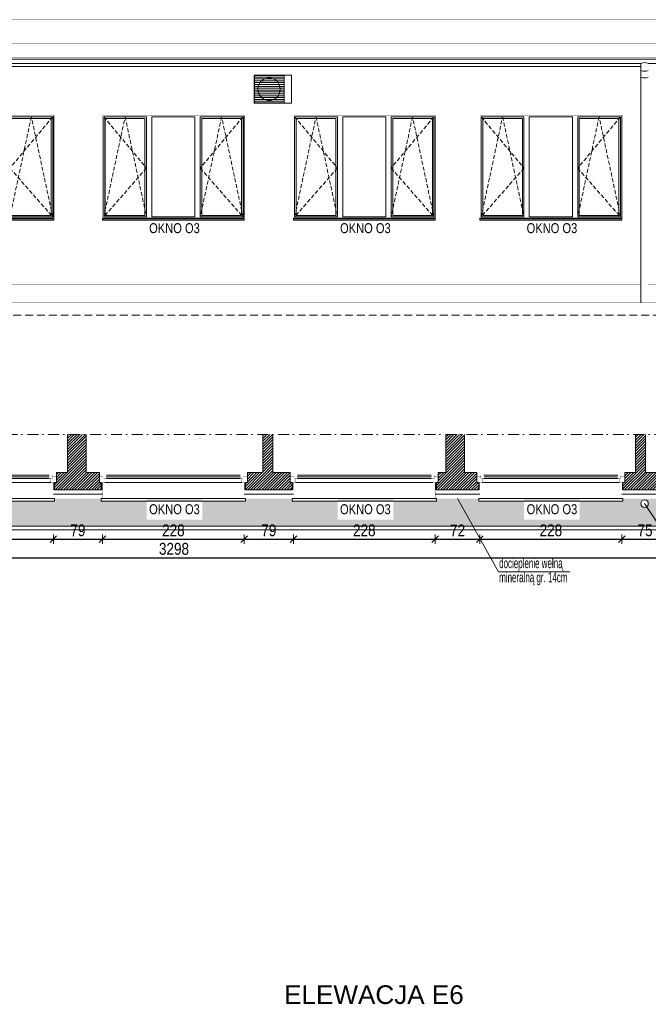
# Model space of a CAD drawing. Header units: millimetres. Extents: x 18880 to 99371, y -5529 to 27899.
# Tile 45 of 158: x 36575 to 37586, y -1057 to 526. Entities that reach past the tile are written whole.
import ezdxf

# ---------------------------------------------------------------- set-up
doc = ezdxf.new("R2010")
doc.units = ezdxf.units.MM
doc.set_wipeout_variables(frame=1)
doc.linetypes.add('DASHED', pattern=[19.049999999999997, 12.7, -6.35])
doc.linetypes.add('Kropki i Kreski', pattern=[335.1388812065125, 176.3888835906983, -88.19444179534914, 0, -70.55555582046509])
for name, color, linetype, lineweight in [('AA_HATCH', 252, 'Continuous', 0), ('AA_IZOLACJA', 251, 'Continuous', 0), ('AA_OPIS', 2, 'Continuous', 0), ('AA_WIDOK', 254, 'Continuous', 0), ('AP wymiary', 40, 'Continuous', 0), ('K_SCIANY', 90, 'Continuous', 20)]:
    doc.layers.add(name, color=color, linetype=linetype, lineweight=lineweight)
doc.layers.add('Okna ArchiCADa', color=7, linetype='Continuous')
doc.styles.add('1', font='ARIALN.TTF')
doc.styles.add('ARIAL', font='arial.ttf')
doc.styles.add('DIM07', font='romans.shx', dxfattribs={"width": 0.7})
doc.linetypes.add('BATTING', pattern='A,0.0001,-0.1,[134,ltypeshp.shx,S=0.1,R=0,X=-0.1,Y=0],-0.2,[134,ltypeshp.shx,S=0.1,R=180,X=0.1,Y=0],-0.1', length=0.4001)
doc.linetypes.add('STYROPIAN', pattern='A,0.000141,[1,styropian.shx,S=1,R=0,X=0,Y=0],-14.102004', length=14.102145)
doc.dimstyles.new('1_50', dxfattribs={"dimscale": 10, "dimtxt": 1.9, "dimasz": 0.005, "dimexe": 0, "dimexo": 0, "dimgap": 0.45, "dimtad": 1, "dimdec": 4, "dimrnd": 0.5, "dimdsep": 46, "dimtxsty": '1', "dimblk1": 'DIM01', "dimblk2": 'DIM01', "dimsah": 1, "dimcen": 2, "dimdle": 25, "dimse1": 1, "dimse2": 1, "dimclrd": 1, "dimclrt": 2, "dimadec": 0, "dimazin": 0, "dimtfac": 0.66665, "dimtdec": 4, "dimtix": 1, "dimtmove": 0, "dimatfit": 3, "dimldrblk": 'DIM01', "dimfxl": 0, "dimtolj": 1, "dimtzin": 0, "dimarcsym": 0})

# ---------------------------------------------------------------- blocks, each defined once
blk = doc.blocks.new('O1 rozwierane 12_23')
at = {"layer": 'AA_IZOLACJA', "linetype": 'STYROPIAN', "ltscale": 0.2}
for points in [[(-1134.999999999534, 120), (-1134.999999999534, 0)], [(1165.000000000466, 120), (1165.000000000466, 0)]]:
    blk.add_lwpolyline(points, dxfattribs=at)
at = {"layer": 'AA_WIDOK', "color": 4}
blk.add_lwpolyline([(-1144.999999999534, 260), (-1144.999999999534, 300), (1175.000000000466, 300), (1175.000000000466, 260)], dxfattribs=at)
at = {"layer": 'AA_WIDOK', "linetype": 'DASHED', "ltscale": 0.5}
blk.add_lwpolyline([(-1144.999999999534, 260), (1175.000000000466, 260)], dxfattribs=at)
at = {"layer": 'AA_WIDOK', "const_width": 3}
for points in [[(-1124.999999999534, 260), (-1124.999999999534, 0)], [(1155.000000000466, 260), (1155.000000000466, 0)]]:
    blk.add_lwpolyline(points, dxfattribs=at)
at = {"layer": 'AA_WIDOK', "color": 4, "const_width": 3}
for points in [[(-1174.999999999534, 0), (-1174.999999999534, -90)], [(1205.000000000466, -90), (1205.000000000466, 0)]]:
    blk.add_lwpolyline(points, dxfattribs=at)
at = {"color": 4}
blk.add_wipeout([(1090.0000000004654, -115.00000000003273), (1090.0000000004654, -65.00000000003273), (1115.000000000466, -65.00000000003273), (1115.000000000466, -3.271338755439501e-11), (-1084.999999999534, -3.271338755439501e-11), (-1084.999999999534, -65.00000000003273), (-1059.9999999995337, -65.00000000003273), (-1059.9999999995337, -115.00000000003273)], dxfattribs=at).dxf.layer = 'AA_WIDOK'
at = {"layer": 'AA_WIDOK', "color": 4, "const_width": 3}
for points in [[(-1084.999999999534, 0), (-1174.999999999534, 0)], [(-1084.999999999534, -65), (-1084.999999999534, 0)], [(1205.000000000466, 0), (1115.000000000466, 0)], [(1115.000000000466, 0), (1115.000000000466, -65)], [(-1174.999999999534, -90), (-1109.999999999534, -90)], [(-1109.999999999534, -90), (-1109.999999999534, -65)], [(-1109.999999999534, -65), (-1084.999999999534, -65)], [(-1059.999999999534, -65), (-1109.999999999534, -65)], [(-1109.999999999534, -65), (-1109.999999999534, -115)], [(-1109.999999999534, -115), (-1059.999999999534, -115)], [(-1059.999999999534, -115), (-1059.999999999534, -65)], [(-1059.999999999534, -80), (1090.000000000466, -80)], [(-1059.999999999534, -90), (1090.000000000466, -90)], [(-1059.999999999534, -100), (1090.000000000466, -100)], [(1140.000000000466, -65), (1090.000000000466, -65)], [(1090.000000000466, -65), (1090.000000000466, -115)], [(1090.000000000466, -115), (1140.000000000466, -115)], [(1115.000000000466, -65), (1140.000000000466, -65)], [(1140.000000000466, -65), (1140.000000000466, -90)], [(1140.000000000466, -115), (1140.000000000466, -65)], [(1140.000000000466, -90), (1205.000000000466, -90)]]:
    blk.add_lwpolyline(points, dxfattribs=at)
at = {"layer": 'AA_WIDOK', "color": 4}
for points in [[(1115.000000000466, 0), (-1084.999999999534, 0)], [(-1059.999999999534, -65), (1090.000000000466, -65)], [(-1059.999999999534, -115), (1090.000000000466, -115)], [(-1059.999999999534, -115), (1090.000000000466, -115)]]:
    blk.add_lwpolyline(points, dxfattribs=at)
blk = doc.blocks.new('ZOL okno O2')
at = {"layer": 'AA_OPIS', "linetype": 'DASHED', "ltscale": 0.5}
for points in [[(22271.13133225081, 7293.832172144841), (22339.93133225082, 7211.332172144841), (22271.13133225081, 7132.832172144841), (22305.53133225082, 7293.832172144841), (22339.93133225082, 7132.832172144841)], [(22495.13133225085, 7293.832172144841), (22426.33133225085, 7211.332172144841), (22495.13133225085, 7132.832172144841), (22460.73133225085, 7293.832172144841), (22426.33133225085, 7132.832172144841)]]:
    blk.add_lwpolyline(points, dxfattribs=at)
at = {"layer": 'AA_WIDOK', "color": 255, "const_width": 0.3}
for points in [[(22269.13133225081, 7130.832172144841), (22269.13133225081, 7295.832172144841)], [(22269.13133225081, 7295.832172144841), (22497.13133225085, 7295.832172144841)], [(22497.13133225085, 7295.832172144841), (22497.13133225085, 7130.832172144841)]]:
    blk.add_lwpolyline(points, dxfattribs=at)
at = {"layer": 'AA_WIDOK'}
for points in [[(22271.13133225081, 7132.832172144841), (22271.13133225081, 7293.832172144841)], [(22271.13133225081, 7293.832172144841), (22339.93133225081, 7293.832172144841)], [(22273.63133225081, 7135.332172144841), (22273.63133225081, 7291.332172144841)], [(22273.63133225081, 7291.332172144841), (22337.43133225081, 7291.332172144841)], [(22337.43133225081, 7291.332172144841), (22337.43133225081, 7135.332172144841)], [(22339.93133225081, 7293.832172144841), (22339.93133225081, 7132.832172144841)], [(22348.53133225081, 7132.832172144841), (22348.53133225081, 7293.832172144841)], [(22348.53133225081, 7293.832172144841), (22417.73133225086, 7293.832172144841)], [(22417.73133225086, 7293.832172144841), (22417.73133225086, 7132.832172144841)], [(22426.33133225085, 7132.832172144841), (22426.33133225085, 7293.832172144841)], [(22426.33133225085, 7293.832172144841), (22495.13133225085, 7293.832172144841)], [(22428.83133225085, 7135.332172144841), (22428.83133225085, 7291.332172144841)], [(22428.83133225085, 7291.332172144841), (22492.63133225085, 7291.332172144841)], [(22492.63133225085, 7291.332172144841), (22492.63133225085, 7135.332172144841)], [(22495.13133225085, 7293.832172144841), (22495.13133225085, 7132.832172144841)], [(22497.13133225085, 7295.832172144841), (22497.13133225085, 7130.203278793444)], [(22339.93133225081, 7132.832172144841), (22271.13133225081, 7132.832172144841)], [(22337.43133225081, 7135.332172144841), (22273.63133225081, 7135.332172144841)], [(22417.73133225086, 7132.832172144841), (22348.53133225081, 7132.832172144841)], [(22495.13133225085, 7132.832172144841), (22426.33133225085, 7132.832172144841)], [(22492.63133225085, 7135.332172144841), (22428.83133225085, 7135.332172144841)], [(22497.13133225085, 7130.046055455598), (22497.13133225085, 7130.203278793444)]]:
    blk.add_lwpolyline(points, dxfattribs=at)
at = {"layer": 'AA_WIDOK', "color": 4}
for points in [[(22497.13133225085, 7130.832172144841), (22269.13133225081, 7130.832172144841)], [(22269.13133225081, 7128.332172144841), (22269.13133225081, 7130.832172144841)], [(22269.13133225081, 7130.203278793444), (22269.13133225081, 7130.046055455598)], [(22269.13133225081, 7130.046055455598), (22497.13133225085, 7130.046055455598)], [(22269.13133225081, 7128.332172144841), (22497.13133225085, 7128.332172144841)], [(22269.13133225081, 7127.832172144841), (22269.13133225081, 7128.332172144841)], [(22269.13133225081, 7127.832172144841), (22497.13133225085, 7127.832172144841)], [(22497.13133225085, 7128.332172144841), (22497.13133225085, 7130.832172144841)], [(22497.13133225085, 7127.832172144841), (22497.13133225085, 7128.332172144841)]]:
    blk.add_lwpolyline(points, dxfattribs=at)
at = {"layer": 'AA_OPIS', "insert": (22384.89636082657, 7122.773032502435), "char_height": 16, "width": 300, "attachment_point": 2, "style": 'ARIAL'}
blk.add_mtext('{\\W0.8;OKNO O3}', dxfattribs=at)
blk = doc.blocks.new('DIM01')
at = {"color": 2}
blk.add_line((-106.066017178, -106.066017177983), (106.066017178, 106.066017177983), dxfattribs=at)
blk.add_line((0, -150), (0, 150))
blk = doc.blocks.new('*D1389')
at = {"layer": 'AP wymiary', "color": 1, "lineweight": -2, "transparency": 16777216}
blk.add_line((36401.22175699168, -308.7546917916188), (36629.12175699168, -308.7546917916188), dxfattribs=at)
at = {"layer": 'Defpoints', "color": 0, "transparency": 16777216}
for p in [(36401.17175699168, -239.984121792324), (36629.17175699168, -241.3731657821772), (36629.17175699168, -308.7546917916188)]:
    blk.add_point(p, dxfattribs=at)
at = {"layer": 'AP wymiary', "color": 1, "lineweight": -2, "transparency": 16777216, "xscale": 0.05, "yscale": 0.05, "zscale": 0.05, "rotation": 180}
blk.add_blockref('DIM01', (36401.17175699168, -308.7546917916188), dxfattribs=at)
at = {"layer": 'AP wymiary', "color": 1, "lineweight": -2, "transparency": 16777216, "xscale": 0.05, "yscale": 0.05, "zscale": 0.05}
blk.add_blockref('DIM01', (36629.17175699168, -308.7546917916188), dxfattribs=at)
at = {"layer": 'AP wymiary', "color": 2, "transparency": 16777216, "insert": (36515.17175699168, -294.5538050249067), "char_height": 19, "attachment_point": 5, "style": '1'}
blk.add_mtext('\\A1;228', dxfattribs=at)
blk = doc.blocks.new('*D1390')
at = {"layer": 'AP wymiary', "color": 1, "lineweight": -2, "transparency": 16777216}
blk.add_line((36629.22175699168, -308.7546917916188), (36708.12175699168, -308.7546917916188), dxfattribs=at)
at = {"layer": 'Defpoints', "color": 0, "transparency": 16777216}
for p in [(36629.17175699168, -241.3731657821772), (36708.17175699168, -241.3731657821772), (36708.17175699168, -308.7546917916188)]:
    blk.add_point(p, dxfattribs=at)
at = {"layer": 'AP wymiary', "color": 1, "lineweight": -2, "transparency": 16777216, "xscale": 0.05, "yscale": 0.05, "zscale": 0.05, "rotation": 180}
blk.add_blockref('DIM01', (36629.17175699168, -308.7546917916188), dxfattribs=at)
at = {"layer": 'AP wymiary', "color": 1, "lineweight": -2, "transparency": 16777216, "xscale": 0.05, "yscale": 0.05, "zscale": 0.05}
blk.add_blockref('DIM01', (36708.17175699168, -308.7546917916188), dxfattribs=at)
at = {"layer": 'AP wymiary', "color": 2, "transparency": 16777216, "insert": (36668.67175699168, -294.5538050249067), "char_height": 19, "attachment_point": 5, "style": '1'}
blk.add_mtext('\\A1;79', dxfattribs=at)
blk = doc.blocks.new('*D1391')
at = {"layer": 'AP wymiary', "color": 1, "lineweight": -2, "transparency": 16777216}
blk.add_line((36708.22175699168, -308.7546917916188), (36936.12175699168, -308.7546917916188), dxfattribs=at)
at = {"layer": 'Defpoints', "color": 0, "transparency": 16777216}
for p in [(36708.17175699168, -241.3731657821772), (36936.17175699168, -240.5779641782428), (36936.17175699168, -308.7546917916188)]:
    blk.add_point(p, dxfattribs=at)
at = {"layer": 'AP wymiary', "color": 1, "lineweight": -2, "transparency": 16777216, "xscale": 0.05, "yscale": 0.05, "zscale": 0.05, "rotation": 180}
blk.add_blockref('DIM01', (36708.17175699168, -308.7546917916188), dxfattribs=at)
at = {"layer": 'AP wymiary', "color": 1, "lineweight": -2, "transparency": 16777216, "xscale": 0.05, "yscale": 0.05, "zscale": 0.05}
blk.add_blockref('DIM01', (36936.17175699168, -308.7546917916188), dxfattribs=at)
at = {"layer": 'AP wymiary', "color": 2, "transparency": 16777216, "insert": (36822.17175699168, -294.5538050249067), "char_height": 19, "attachment_point": 5, "style": '1'}
blk.add_mtext('\\A1;228', dxfattribs=at)
blk = doc.blocks.new('*D1392')
at = {"layer": 'AP wymiary', "color": 1, "lineweight": -2, "transparency": 16777216}
blk.add_line((36936.22175699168, -308.7546917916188), (37015.12175699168, -308.7546917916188), dxfattribs=at)
at = {"layer": 'Defpoints', "color": 0, "transparency": 16777216}
for p in [(37015.17175699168, -235.171085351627), (36936.17175699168, -240.5779641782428), (37015.17175699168, -308.7546917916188)]:
    blk.add_point(p, dxfattribs=at)
at = {"layer": 'AP wymiary', "color": 1, "lineweight": -2, "transparency": 16777216, "xscale": 0.05, "yscale": 0.05, "zscale": 0.05, "rotation": 180}
blk.add_blockref('DIM01', (36936.17175699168, -308.7546917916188), dxfattribs=at)
at = {"layer": 'AP wymiary', "color": 1, "lineweight": -2, "transparency": 16777216, "xscale": 0.05, "yscale": 0.05, "zscale": 0.05}
blk.add_blockref('DIM01', (37015.17175699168, -308.7546917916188), dxfattribs=at)
at = {"layer": 'AP wymiary', "color": 2, "transparency": 16777216, "insert": (36975.67175699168, -294.5538050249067), "char_height": 19, "attachment_point": 5, "style": '1'}
blk.add_mtext('\\A1;79', dxfattribs=at)
blk = doc.blocks.new('*D1393')
at = {"layer": 'AP wymiary', "color": 1, "lineweight": -2, "transparency": 16777216}
blk.add_line((37015.22175699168, -308.7546917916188), (37243.12175699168, -308.7546917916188), dxfattribs=at)
at = {"layer": 'Defpoints', "color": 0, "transparency": 16777216}
for p in [(37015.17175699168, -235.171085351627), (37243.17175699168, -243.5952322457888), (37243.17175699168, -308.7546917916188)]:
    blk.add_point(p, dxfattribs=at)
at = {"layer": 'AP wymiary', "color": 1, "lineweight": -2, "transparency": 16777216, "xscale": 0.05, "yscale": 0.05, "zscale": 0.05, "rotation": 180}
blk.add_blockref('DIM01', (37015.17175699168, -308.7546917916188), dxfattribs=at)
at = {"layer": 'AP wymiary', "color": 1, "lineweight": -2, "transparency": 16777216, "xscale": 0.05, "yscale": 0.05, "zscale": 0.05}
blk.add_blockref('DIM01', (37243.17175699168, -308.7546917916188), dxfattribs=at)
at = {"layer": 'AP wymiary', "color": 2, "transparency": 16777216, "insert": (37129.17175699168, -294.5538050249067), "char_height": 19, "attachment_point": 5, "style": '1'}
blk.add_mtext('\\A1;228', dxfattribs=at)
blk = doc.blocks.new('*D1394')
at = {"layer": 'AP wymiary', "color": 1, "lineweight": -2, "transparency": 16777216}
blk.add_line((37243.22175699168, -308.7546917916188), (37315.12175699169, -308.7546917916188), dxfattribs=at)
at = {"layer": 'Defpoints', "color": 0, "transparency": 16777216}
for p in [(37243.17175699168, -243.5952322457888), (37315.17175699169, -243.5952322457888), (37315.17175699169, -308.7546917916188)]:
    blk.add_point(p, dxfattribs=at)
at = {"layer": 'AP wymiary', "color": 1, "lineweight": -2, "transparency": 16777216, "xscale": 0.05, "yscale": 0.05, "zscale": 0.05, "rotation": 180}
blk.add_blockref('DIM01', (37243.17175699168, -308.7546917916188), dxfattribs=at)
at = {"layer": 'AP wymiary', "color": 1, "lineweight": -2, "transparency": 16777216, "xscale": 0.05, "yscale": 0.05, "zscale": 0.05}
blk.add_blockref('DIM01', (37315.17175699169, -308.7546917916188), dxfattribs=at)
at = {"layer": 'AP wymiary', "color": 2, "transparency": 16777216, "insert": (37279.17175699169, -294.7158104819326), "char_height": 19, "attachment_point": 5, "style": '1'}
blk.add_mtext('\\A1;72', dxfattribs=at)
blk = doc.blocks.new('*D1395')
at = {"layer": 'AP wymiary', "color": 1, "lineweight": -2, "transparency": 16777216}
blk.add_line((37315.2217569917, -308.7546917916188), (37543.12175699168, -308.7546917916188), dxfattribs=at)
at = {"layer": 'Defpoints', "color": 0, "transparency": 16777216}
for p in [(37543.17175699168, -236.5952322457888), (37315.17175699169, -243.5952322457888), (37543.17175699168, -308.7546917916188)]:
    blk.add_point(p, dxfattribs=at)
at = {"layer": 'AP wymiary', "color": 1, "lineweight": -2, "transparency": 16777216, "xscale": 0.05, "yscale": 0.05, "zscale": 0.05, "rotation": 180}
blk.add_blockref('DIM01', (37315.17175699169, -308.7546917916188), dxfattribs=at)
at = {"layer": 'AP wymiary', "color": 1, "lineweight": -2, "transparency": 16777216, "xscale": 0.05, "yscale": 0.05, "zscale": 0.05}
blk.add_blockref('DIM01', (37543.17175699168, -308.7546917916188), dxfattribs=at)
at = {"layer": 'AP wymiary', "color": 2, "transparency": 16777216, "insert": (37429.17175699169, -294.5538050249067), "char_height": 19, "attachment_point": 5, "style": '1'}
blk.add_mtext('\\A1;228', dxfattribs=at)
blk = doc.blocks.new('*D1396')
at = {"layer": 'AP wymiary', "color": 1, "lineweight": -2, "transparency": 16777216}
blk.add_line((37543.22175699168, -308.7546917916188), (37618.09321737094, -308.7546917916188), dxfattribs=at)
at = {"layer": 'Defpoints', "color": 0, "transparency": 16777216}
for p in [(37543.17175699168, -236.5952322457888), (37618.14321737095, -236.5952322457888), (37618.14321737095, -308.7546917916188)]:
    blk.add_point(p, dxfattribs=at)
at = {"layer": 'AP wymiary', "color": 1, "lineweight": -2, "transparency": 16777216, "xscale": 0.05, "yscale": 0.05, "zscale": 0.05, "rotation": 180}
blk.add_blockref('DIM01', (37543.17175699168, -308.7546917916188), dxfattribs=at)
at = {"layer": 'AP wymiary', "color": 1, "lineweight": -2, "transparency": 16777216, "xscale": 0.05, "yscale": 0.05, "zscale": 0.05}
blk.add_blockref('DIM01', (37618.14321737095, -308.7546917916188), dxfattribs=at)
at = {"layer": 'AP wymiary', "color": 2, "transparency": 16777216, "insert": (37580.65748718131, -294.5926863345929), "char_height": 19, "attachment_point": 5, "style": '1'}
blk.add_mtext('\\A1;75', dxfattribs=at)
blk = doc.blocks.new('*D1402')
at = {"layer": 'AP wymiary', "color": 1, "lineweight": -2, "transparency": 16777216}
blk.add_line((35174.2217569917, -338.5762281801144), (38472.12175699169, -338.5762281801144), dxfattribs=at)
at = {"layer": 'Defpoints', "color": 0, "transparency": 16777216}
for p in [(35174.17175699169, -229.5952322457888), (38472.17175699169, -229.5952322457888), (38472.17175699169, -338.5762281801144)]:
    blk.add_point(p, dxfattribs=at)
at = {"layer": 'AP wymiary', "color": 1, "lineweight": -2, "transparency": 16777216, "xscale": 0.05, "yscale": 0.05, "zscale": 0.05, "rotation": 180}
blk.add_blockref('DIM01', (35174.17175699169, -338.5762281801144), dxfattribs=at)
at = {"layer": 'AP wymiary', "color": 1, "lineweight": -2, "transparency": 16777216, "xscale": 0.05, "yscale": 0.05, "zscale": 0.05}
blk.add_blockref('DIM01', (38472.17175699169, -338.5762281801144), dxfattribs=at)
at = {"layer": 'AP wymiary', "color": 2, "transparency": 16777216, "insert": (36823.17175699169, -324.3753414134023), "char_height": 19, "attachment_point": 5, "style": '1'}
blk.add_mtext('\\A1;3298', dxfattribs=at)

msp = doc.modelspace()

# ---------------------------------------------------------------- hatches: boundary and pattern name
at = {"layer": 'AA_HATCH'}
h = msp.add_hatch(dxfattribs=at)
h.set_pattern_fill('ANSI31', color=256)
h.set_pattern_definition([(45, (0, -536.3536725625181), (-2.245064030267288, 2.245064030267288), [])])
h.paths.add_polyline_path([(38225.17175699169, -201.5952322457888), (38187.17175699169, -201.5952322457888), (38187.17175699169, -140.3911242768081), (38171.17175699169, -140.3911242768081), (38171.17175699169, -201.5952322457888), (38155.17175699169, -201.5952322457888), (38155.17175699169, -208.5952322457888), (38155.17175699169, -217.5952322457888), (38152.17175699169, -217.5952322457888), (38152.17175699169, -229.5952322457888), (38228.17175699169, -229.5952322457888), (38228.17175699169, -217.5952322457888), (38225.17175699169, -217.5952322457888), (38225.17175699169, -208.5952322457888)])
h.paths.add_polyline_path([(37917.17175699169, -208.5952322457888), (37917.17175699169, -201.5952322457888), (37890.17175699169, -201.5952322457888), (37890.17175699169, -140.3911242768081), (37860.17175699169, -140.3911242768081), (37860.17175699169, -201.5952322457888), (37851.14321737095, -201.5952322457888), (37851.14321737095, -208.5952322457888), (37851.14321737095, -217.5952322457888), (37848.14321737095, -217.5952322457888), (37848.14321737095, -229.5952322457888), (37920.17175699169, -229.5952322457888), (37920.17175699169, -217.5952322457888), (37917.17175699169, -217.5952322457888)])
h.paths.add_polyline_path([(37613.14321737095, -201.5952322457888), (37581.17175699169, -201.5952322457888), (37581.17175699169, -140.3911242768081), (37565.17175699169, -140.3911242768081), (37565.17175699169, -201.5952322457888), (37548.17175699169, -201.5952322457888), (37548.17175699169, -208.5952322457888), (37548.17175699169, -217.5952322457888), (37545.17175699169, -217.5952322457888), (37545.17175699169, -229.5952322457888), (37616.14321737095, -229.5952322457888), (37616.14321737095, -217.5952322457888), (37613.14321737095, -217.5952322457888), (37613.14321737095, -208.5952322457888)])
h.paths.add_polyline_path([(37310.17175699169, -208.5952322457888), (37310.17175699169, -201.5952322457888), (37290.17175699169, -201.5952322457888), (37290.17175699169, -140.3911242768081), (37260.17175699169, -140.3911242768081), (37260.17175699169, -201.5952322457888), (37248.17175699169, -201.5952322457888), (37248.17175699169, -208.5952322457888), (37248.17175699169, -217.5952322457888), (37245.17175699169, -217.5952322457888), (37245.17175699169, -229.5952322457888), (37313.17175699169, -229.5952322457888), (37313.17175699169, -217.5952322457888), (37310.17175699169, -217.5952322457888)])
h.paths.add_polyline_path([(37010.17175699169, -208.5952322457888), (37010.17175699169, -201.5952322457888), (36982.17175699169, -201.5952322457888), (36982.17175699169, -140.3911242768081), (36966.17175699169, -140.3911242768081), (36966.17175699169, -201.5952322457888), (36941.17175699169, -201.5952322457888), (36941.17175699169, -208.5952322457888), (36941.17175699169, -217.5952322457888), (36938.17175699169, -217.5952322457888), (36938.17175699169, -229.5952322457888), (37013.17175699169, -229.5952322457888), (37013.17175699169, -217.5952322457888), (37010.17175699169, -217.5952322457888)])
h.paths.add_polyline_path([(36703.17175699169, -208.5952322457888), (36703.17175699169, -201.5952322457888), (36682.17175699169, -201.5952322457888), (36682.17175699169, -140.3911242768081), (36652.17175699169, -140.3911242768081), (36652.17175699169, -201.5952322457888), (36634.17175699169, -201.5952322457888), (36634.17175699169, -208.5952322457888), (36634.17175699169, -217.5952322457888), (36631.17175699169, -217.5952322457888), (36631.17175699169, -229.5952322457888), (36706.17175699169, -229.5952322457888), (36706.17175699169, -217.5952322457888), (36703.17175699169, -217.5952322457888)])
h.paths.add_polyline_path([(36396.17175699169, -208.5952322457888), (36396.17175699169, -201.5952322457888), (36367.17175699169, -201.5952322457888), (36367.17175699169, -140.3911242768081), (36351.17175699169, -140.3911242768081), (36351.17175699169, -201.5952322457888), (36329.17175699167, -201.5952322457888), (36329.17175699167, -208.5952322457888), (36329.17175699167, -217.5952322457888), (36326.17175699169, -217.5952322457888), (36326.17175699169, -229.5952322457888), (36399.17175699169, -229.5952322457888), (36399.17175699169, -217.5952322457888), (36396.17175699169, -217.5952322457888)])
h.paths.add_polyline_path([(36091.17175699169, -201.5952322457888), (36072.17175699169, -201.5952322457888), (36072.17175699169, -140.3911242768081), (36042.17175699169, -140.3911242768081), (36042.17175699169, -201.5952322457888), (36020.17175699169, -201.5952322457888), (36020.17175699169, -208.5952322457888), (36020.17175699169, -217.5952322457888), (36017.17175699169, -217.5952322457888), (36017.17175699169, -229.5952322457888), (36094.17175699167, -229.5952322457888), (36094.17175699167, -217.5952322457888), (36091.17175699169, -217.5952322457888), (36091.17175699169, -208.5952322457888)])
h.paths.add_polyline_path([(35782.17175699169, -208.5952322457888), (35782.17175699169, -201.5952322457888), (35758.17175699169, -201.5952322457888), (35758.17175699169, -140.3911242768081), (35742.17175699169, -140.3911242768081), (35742.17175699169, -201.5952322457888), (35720.17175699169, -201.5952322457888), (35720.17175699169, -208.5952322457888), (35720.17175699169, -217.5952322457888), (35717.17175699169, -217.5952322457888), (35717.17175699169, -229.5952322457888), (35785.17175699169, -229.5952322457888), (35785.17175699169, -217.5952322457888), (35782.17175699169, -217.5952322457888)])
h.paths.add_polyline_path([(35482.17175699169, -208.5952322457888), (35482.17175699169, -201.5952322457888), (35459.17175699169, -201.5952322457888), (35459.17175699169, -140.3911242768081), (35429.17175699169, -140.3911242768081), (35429.17175699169, -201.5952322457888), (35413.17175699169, -201.5952322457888), (35413.17175699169, -208.5952322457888), (35413.17175699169, -217.5952322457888), (35410.17175699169, -217.5952322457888), (35410.17175699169, -229.5952322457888), (35485.17175699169, -229.5952322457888), (35485.17175699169, -217.5952322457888), (35482.17175699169, -217.5952322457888)])
h.paths.add_polyline_path([(35175.17175699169, -208.5952322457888), (35175.17175699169, -201.5952322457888), (35160.17175699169, -201.5952322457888), (35160.17175699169, -140.3911242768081), (35130.17175699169, -140.3911242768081), (35130.17175699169, -229.5952322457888), (35178.17175699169, -229.5952322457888), (35178.17175699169, -217.5952322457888), (35175.17175699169, -217.5952322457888)])

# ---------------------------------------------------------------- linework, layer by layer
for points in [[(38201.67175699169, -780.5952322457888), (38201.67175699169, -736.5952322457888), (38414.17175699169, -736.5952322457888), (38414.17175699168, -287.5952322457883), (35174.17175699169, -287.5952322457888)], [(38195.67175699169, -780.5952322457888), (38195.67175699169, -730.5952322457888), (38408.17175699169, -730.5952322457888), (38408.17175699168, -293.5952322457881), (35174.17175699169, -293.5952322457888)]]:
    msp.add_lwpolyline(points, dxfattribs=at)
at = {"layer": 'AA_IZOLACJA', "linetype": 'BATTING', "ltscale": 16}
for points in [[(36629.17175699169, -236.5952322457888), (36708.17175699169, -236.5952322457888)], [(36936.17175699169, -236.5952322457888), (37015.17175699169, -236.5952322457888)], [(37243.17175699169, -236.5952322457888), (37315.17175699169, -236.5952322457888)], [(37543.17175699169, -236.5952322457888), (37618.14321737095, -236.5952322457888)]]:
    msp.add_lwpolyline(points, dxfattribs=at)
at = {"layer": 'AA_OPIS', "linetype": 'Continuous'}
msp.add_lwpolyline([(37579.90358049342, -251.5952322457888), (37600.38904967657, -282.1053441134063), (37701.39029267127, -282.1053441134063)], dxfattribs=at)
at = {"layer": 'AA_WIDOK'}
for points, const_width in [([(38464.17175699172, 526.1920546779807), (35174.17175699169, 526.1920546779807)], 0.5), ([(35174.17175699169, 487.43878400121), (38464.17175699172, 487.43878400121)], 0.5), ([(35174.17175699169, 466.2727974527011), (38451.36793532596, 466.2727974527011)], 0.5), ([(35756.1717569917, 101.1672029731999), (37573.90358049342, 101.1672029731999)], 0.5), ([(37585.90358049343, 101.1672029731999), (38282.56590968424, 101.1672029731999)], 0.5), ([(36629.17175699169, -243.5952322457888), (36708.17175699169, -243.5952322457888)], 0.3), ([(36936.17175699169, -243.5952322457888), (37015.17175699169, -243.5952322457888)], 0.3), ([(37243.17175699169, -243.5952322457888), (37315.17175699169, -243.5952322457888)], 0.3), ([(37543.17175699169, -243.5952322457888), (37618.14321737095, -243.5952322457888)], 0.3)]:
    msp.add_lwpolyline(points, dxfattribs=dict(at, const_width=const_width))
at = {"layer": 'AA_WIDOK', "color": 4}
for points in [[(35174.17175699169, 463.2248740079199), (38456.17175699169, 463.2248740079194), (38456.17175699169, 456.2248740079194), (37585.90358049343, 456.2248740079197)], [(35756.1717569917, 456.2248740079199), (37573.90358049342, 456.2248740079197)], [(37573.90358049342, 456.2248740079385), (37573.90358049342, 71.16720297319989)]]:
    msp.add_lwpolyline(points, dxfattribs=at)
at = {"layer": 'AA_WIDOK'}
for points in [[(35756.1717569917, 451.3205682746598), (37573.90358049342, 451.3205682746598)], [(37573.90358049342, 451.2248740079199), (35756.1717569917, 451.2248740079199)], [(36952.11828074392, 392.2248740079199), (36952.11828074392, 437.2248740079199)], [(36952.11828074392, 437.2248740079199), (37012.11828074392, 437.2248740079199)], [(36952.11828074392, 434.2248740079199), (36952.71828074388, 434.2248740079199)], [(36952.11828074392, 431.2248740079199), (36952.71828074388, 431.2248740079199)], [(36952.11828074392, 428.2248740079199), (36952.71828074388, 428.2248740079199)], [(37000.11828074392, 436.774874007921), (36952.71828074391, 436.774874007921)], [(36952.71828074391, 436.774874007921), (36952.71828074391, 392.6748740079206)], [(36952.71828074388, 434.2248740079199), (37000.11828074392, 434.2248740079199)], [(36952.71828074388, 431.2248740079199), (37000.11828074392, 431.2248740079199)], [(36952.71828074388, 428.2248740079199), (37000.11828074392, 428.2248740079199)], [(36967.11828074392, 430.3133312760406), (36962.32948076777, 426.2950509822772)], [(36972.99261354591, 432.4514135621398), (36967.11828074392, 430.3133312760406)], [(36979.24394794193, 432.4514135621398), (36972.99261354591, 432.4514135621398)], [(36985.11828074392, 430.3133312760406), (36979.24394794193, 432.4514135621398)], [(36989.90708072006, 426.2950509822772), (36985.11828074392, 430.3133312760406)], [(37000.11828074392, 392.6748740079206), (37000.11828074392, 436.774874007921)], [(37012.11828074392, 437.2248740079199), (37012.11828074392, 392.2248740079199)], [(36952.11828074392, 425.2248740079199), (36952.71828074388, 425.2248740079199)], [(36952.11828074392, 422.2248740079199), (36952.71828074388, 422.2248740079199)], [(36952.11828074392, 419.2248740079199), (36952.71828074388, 419.2248740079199)], [(36952.11828074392, 416.2248740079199), (36952.71828074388, 416.2248740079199)], [(36952.11828074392, 413.2248740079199), (36952.71828074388, 413.2248740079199)], [(36952.71828074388, 425.2248740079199), (37000.11828074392, 425.2248740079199)], [(36952.71828074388, 422.2248740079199), (37000.11828074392, 422.2248740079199)], [(36952.71828074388, 419.2248740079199), (37000.11828074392, 419.2248740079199)], [(36952.71828074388, 416.2248740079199), (37000.11828074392, 416.2248740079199)], [(36952.71828074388, 413.2248740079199), (37000.11828074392, 413.2248740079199)], [(36959.20381356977, 420.8812365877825), (36958.11828074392, 414.7248740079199)], [(36958.11828074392, 414.7248740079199), (36959.20381356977, 408.5685114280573)], [(36962.32948076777, 426.2950509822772), (36959.20381356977, 420.8812365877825)], [(36993.03274791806, 420.8812365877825), (36989.90708072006, 426.2950509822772)], [(36994.11828074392, 414.7248740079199), (36993.03274791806, 420.8812365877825)], [(36993.03274791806, 408.5685114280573), (36994.11828074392, 414.7248740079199)], [(36952.11828074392, 410.2248740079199), (36952.71828074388, 410.2248740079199)], [(36952.11828074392, 407.2248740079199), (36952.71828074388, 407.2248740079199)], [(36952.11828074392, 404.2248740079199), (36952.71828074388, 404.2248740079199)], [(36952.11828074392, 401.2248740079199), (36952.71828074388, 401.2248740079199)], [(36952.11828074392, 398.2248740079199), (36952.71828074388, 398.2248740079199)], [(36952.71828074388, 410.2248740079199), (37000.11828074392, 410.2248740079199)], [(36952.71828074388, 407.2248740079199), (37000.11828074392, 407.2248740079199)], [(36952.71828074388, 404.2248740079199), (37000.11828074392, 404.2248740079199)], [(36952.71828074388, 401.2248740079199), (37000.11828074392, 401.2248740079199)], [(36952.71828074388, 398.2248740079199), (37000.11828074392, 398.2248740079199)], [(36959.20381356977, 408.5685114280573), (36962.32948076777, 403.1546970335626)], [(36962.32948076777, 403.1546970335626), (36967.11828074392, 399.136416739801)], [(36967.11828074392, 399.136416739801), (36972.99261354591, 396.9983344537)], [(36972.99261354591, 396.9983344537), (36979.24394794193, 396.9983344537)], [(36979.24394794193, 396.9983344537), (36985.11828074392, 399.136416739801)], [(36985.11828074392, 399.136416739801), (36989.90708072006, 403.1546970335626)], [(36989.90708072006, 403.1546970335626), (36993.03274791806, 408.5685114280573)], [(37012.11828074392, 392.2248740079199), (36952.11828074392, 392.2248740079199)], [(36952.71828074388, 395.2248740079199), (37000.11828074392, 395.2248740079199)], [(36952.71828074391, 392.6748740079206), (37000.11828074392, 392.6748740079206)]]:
    msp.add_lwpolyline(points, dxfattribs=at)
at = {"layer": 'AA_WIDOK', "color": 4}
for points in [[(37585.9035804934, 456.2248740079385, 0.226230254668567), (37573.90358049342, 456.2248740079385, -1)], [(37585.9035804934, 444.8906692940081, -0.226230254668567), (37573.90358049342, 444.8906692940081, 1)], [(37585.9035804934, 434.2115152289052, -0.226230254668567), (37573.90358049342, 434.2115152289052, 1)]]:
    msp.add_lwpolyline(points, format="xyb", dxfattribs=at)
at = {"layer": 'AA_WIDOK', "color": 3, "const_width": 0.5}
msp.add_lwpolyline([(35174.17175699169, 71.16720297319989), (38460.17175699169, 71.16720297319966)], dxfattribs=at)
at = {"layer": 'AA_WIDOK', "color": 8, "linetype": 'DASHED'}
msp.add_lwpolyline([(35174.17175699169, 51.16720297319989), (38460.17175699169, 51.16720297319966)], dxfattribs=at)
at = {"layer": 'AA_WIDOK', "color": 4}
msp.add_circle((37579.90358049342, -251.5952322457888), 6, dxfattribs=at)
at = {"layer": 'K_SCIANY'}
for points in [[(36652.17175699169, -140.3911242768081), (36652.17175699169, -201.5952322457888), (36634.17175699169, -201.5952322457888), (36634.17175699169, -208.5952322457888), (36634.17175699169, -217.5952322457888), (36631.17175699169, -217.5952322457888), (36631.17175699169, -229.5952322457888), (36706.17175699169, -229.5952322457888), (36706.17175699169, -217.5952322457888), (36703.17175699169, -217.5952322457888), (36703.17175699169, -208.5952322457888), (36703.17175699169, -201.5952322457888), (36682.17175699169, -201.5952322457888), (36682.17175699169, -140.3911242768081)], [(36966.17175699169, -140.3911242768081), (36966.17175699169, -201.5952322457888), (36941.17175699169, -201.5952322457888), (36941.17175699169, -208.5952322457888), (36941.17175699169, -217.5952322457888), (36938.17175699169, -217.5952322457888), (36938.17175699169, -229.5952322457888), (37013.17175699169, -229.5952322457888), (37013.17175699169, -217.5952322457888), (37010.17175699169, -217.5952322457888), (37010.17175699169, -208.5952322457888), (37010.17175699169, -201.5952322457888), (36982.17175699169, -201.5952322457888), (36982.17175699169, -140.3911242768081)], [(37260.17175699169, -140.3911242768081), (37260.17175699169, -201.5952322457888), (37248.17175699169, -201.5952322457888), (37248.17175699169, -208.5952322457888), (37248.17175699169, -217.5952322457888), (37245.17175699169, -217.5952322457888), (37245.17175699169, -229.5952322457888), (37313.17175699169, -229.5952322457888), (37313.17175699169, -217.5952322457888), (37310.17175699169, -217.5952322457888), (37310.17175699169, -208.5952322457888), (37310.17175699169, -201.5952322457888), (37290.17175699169, -201.5952322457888), (37290.17175699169, -140.3911242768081)], [(37565.17175699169, -140.3911242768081), (37565.17175699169, -201.5952322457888), (37548.17175699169, -201.5952322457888), (37548.17175699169, -208.5952322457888), (37548.17175699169, -217.5952322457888), (37545.17175699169, -217.5952322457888), (37545.17175699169, -229.5952322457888), (37616.14321737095, -229.5952322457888), (37616.14321737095, -217.5952322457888), (37613.14321737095, -217.5952322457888), (37613.14321737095, -208.5952322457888), (37613.14321737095, -201.5952322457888), (37581.17175699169, -201.5952322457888), (37581.17175699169, -140.3911242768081)]]:
    msp.add_lwpolyline(points, dxfattribs=at)

# ---------------------------------------------------------------- block references
for p in [(14133.04042474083, -6923.480569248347), (14439.04042474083, -6923.480569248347), (14746.04042474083, -6923.480569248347), (15046.04042474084, -6923.480569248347)]:
    msp.add_blockref('ZOL okno O2', p)

# ---------------------------------------------------------------- texts
at = {"layer": 'AA_OPIS', "insert": (37346.06836350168, -382.8805373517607), "char_height": 16, "width": 151.2593730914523, "attachment_point": 7, "line_spacing_factor": 0.85, "style": 'DIM07'}
msp.add_mtext('{\\fArial Narrow|b0|i0|c238|p34;docieplenie wełną mineralną gr. 14cm}', dxfattribs=at)
at = {"layer": 'AA_OPIS', "insert": (37000.31776131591, -1026.030907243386), "char_height": 30, "width": 5325.423854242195, "attachment_point": 1, "style": 'ARIAL'}
msp.add_mtext('\\A1;\\pxql;{\\fArial|b0|i0|c238|p38;ELEWACJA E6}', dxfattribs=at)

# ---------------------------------------------------------------- next in the draw order: block references
at = {"layer": 'Okna ArchiCADa', "linetype": 'Continuous', "xscale": -0.1, "yscale": 0.1, "zscale": 0.1, "rotation": 180}
for p in [(36513.67175699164, -217.5952322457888), (36820.67175699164, -217.5952322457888), (37127.67175699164, -217.5952322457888), (37427.67175699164, -217.5952322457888)]:
    msp.add_blockref('O1 rozwierane 12_23', p, dxfattribs=at)

# ---------------------------------------------------------------- next in the draw order: hatches: boundary and pattern name
at = {"layer": 'AA_HATCH'}
h = msp.add_hatch(dxfattribs=at)
h.set_pattern_fill('AR-CONC', color=256, scale=0.1)
h.set_pattern_definition([(49.99999999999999, (0, -536.3536725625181), (18.2184668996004, -1.593908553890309), [1.905, -20.955]), (355, (0, -536.3536725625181), (-3.524342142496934, 19.10568452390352), [1.524, -16.764058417]), (100.4514447, (1.5182007, -536.4864979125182), (14.69412470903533, 17.51177519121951), [1.61900088, -17.80902446]), (46.18420000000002, (0, -531.2736725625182), (27.10790408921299, -4.204232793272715), [2.857499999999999, -31.43249999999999]), (96.63555760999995, (2.25899, -531.6240225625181), (23.7404134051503, 24.74261245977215), [2.428502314, -26.713560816]), (351.1841511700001, (0, -531.2736725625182), (23.74041340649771, 24.74261245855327), [2.285996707, -25.145973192]), (21, (2.54, -532.5436725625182), (15.16143912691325, -10.22651981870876), [1.905, -20.955]), (326.0000000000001, (2.54, -532.5436725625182), (6.180202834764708, 18.41879661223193), [1.524, -16.764]), (71.45144499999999, (3.80345326, -533.3958825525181), (21.34164192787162, 8.192276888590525), [1.61900088, -17.80899376]), (37.50000000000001, (0, -536.3536725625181), (0.3088603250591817, 8.455503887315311), [0, -16.5608, 0, -17.018, 0, -16.8275]), (7.499999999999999, (0, -536.3536725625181), (6.681966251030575, 10.01805748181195), [0, -9.7028, 0, -16.1798, 0, -6.413500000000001]), (327.5, (-5.6642, -536.3536725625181), (13.55905951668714, -0.5728743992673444), [0, -6.350000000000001, 0, -19.812, 0, -26.289]), (317.5, (-8.2042, -536.3536725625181), (14.81291813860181, 2.542649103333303), [0, -8.255, 0, -13.1572, 0, -18.669])])
edge = h.paths.add_edge_path()
edge.add_line((38458.17175699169, -247.5952322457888), (38228.17175699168, -247.5952322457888))
edge.add_line((38228.17175699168, -247.5952322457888), (38228.17175699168, -243.5952322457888))
edge.add_line((38228.17175699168, -243.5952322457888), (38152.17175699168, -243.5952322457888))
edge.add_line((38152.17175699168, -243.5952322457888), (38152.17175699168, -247.5952322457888))
edge.add_line((38152.17175699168, -247.5952322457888), (37920.17175699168, -247.5952322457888))
edge.add_line((37920.17175699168, -247.5952322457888), (37920.17175699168, -243.5952322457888))
edge.add_line((37920.17175699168, -243.5952322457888), (37848.14321737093, -243.5952322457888))
edge.add_line((37848.14321737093, -243.5952322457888), (37848.14321737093, -247.5952322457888))
edge.add_line((37848.14321737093, -247.5952322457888), (37616.14321737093, -247.5952322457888))
edge.add_line((37616.14321737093, -247.5952322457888), (37616.14321737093, -243.5952322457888))
edge.add_line((37616.14321737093, -243.5952322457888), (37545.17175699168, -243.5952322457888))
edge.add_line((37545.17175699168, -243.5952322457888), (37545.17175699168, -247.5952322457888))
edge.add_line((37545.17175699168, -247.5952322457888), (37313.17175699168, -247.5952322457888))
edge.add_line((37313.17175699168, -247.5952322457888), (37313.17175699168, -243.5952322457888))
edge.add_line((37313.17175699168, -243.5952322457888), (37245.17175699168, -243.5952322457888))
edge.add_line((37245.17175699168, -243.5952322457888), (37245.17175699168, -247.5952322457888))
edge.add_line((37245.17175699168, -247.5952322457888), (37013.17175699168, -247.5952322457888))
edge.add_line((37013.17175699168, -247.5952322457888), (37013.17175699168, -243.5952322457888))
edge.add_line((37013.17175699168, -243.5952322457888), (36938.17175699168, -243.5952322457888))
edge.add_line((36938.17175699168, -243.5952322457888), (36938.17175699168, -247.5952322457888))
edge.add_line((36938.17175699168, -247.5952322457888), (36706.17175699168, -247.5952322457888))
edge.add_line((36706.17175699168, -247.5952322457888), (36706.17175699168, -243.5952322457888))
edge.add_line((36706.17175699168, -243.5952322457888), (36631.17175699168, -243.5952322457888))
edge.add_line((36631.17175699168, -243.5952322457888), (36631.17175699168, -247.5952322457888))
edge.add_line((36631.17175699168, -247.5952322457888), (36399.17175699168, -247.5952322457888))
edge.add_line((36399.17175699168, -247.5952322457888), (36399.17175699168, -243.5952322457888))
edge.add_line((36399.17175699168, -243.5952322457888), (36326.17175699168, -243.5952322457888))
edge.add_line((36326.17175699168, -243.5952322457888), (36326.17175699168, -247.5952322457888))
edge.add_line((36326.17175699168, -247.5952322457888), (36094.17175699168, -247.5952322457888))
edge.add_line((36094.17175699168, -247.5952322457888), (36094.17175699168, -243.5952322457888))
edge.add_line((36094.17175699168, -243.5952322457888), (36017.17175699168, -243.5952322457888))
edge.add_line((36017.17175699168, -243.5952322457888), (36017.17175699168, -247.5952322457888))
edge.add_line((36017.17175699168, -247.5952322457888), (35785.17175699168, -247.5952322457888))
edge.add_line((35785.17175699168, -247.5952322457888), (35785.17175699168, -243.5952322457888))
edge.add_line((35785.17175699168, -243.5952322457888), (35717.17175699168, -243.5952322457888))
edge.add_line((35717.17175699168, -243.5952322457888), (35717.17175699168, -247.5952322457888))
edge.add_line((35717.17175699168, -247.5952322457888), (35485.17175699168, -247.5952322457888))
edge.add_line((35485.17175699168, -247.5952322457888), (35485.17175699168, -243.5952322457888))
edge.add_line((35485.17175699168, -243.5952322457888), (35410.17175699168, -243.5952322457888))
edge.add_line((35410.17175699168, -243.5952322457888), (35410.17175699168, -247.5952322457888))
edge.add_line((35410.17175699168, -247.5952322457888), (35178.17175699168, -247.5952322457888))
edge.add_line((35178.17175699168, -247.5952322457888), (35178.17175699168, -243.5952322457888))
edge.add_line((35178.17175699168, -243.5952322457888), (35174.17175699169, -243.5952322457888))
edge.add_line((35174.17175699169, -243.5952322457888), (35174.17175699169, -287.5952322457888))
edge.add_line((35174.17175699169, -287.5952322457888), (35762.31756809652, -287.5952322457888))
edge.add_line((35762.31756809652, -287.5952322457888), (35752.08983497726, -257.28038631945))
edge.add_arc((35750.17175699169, -251.5952322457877), 6.000000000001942, 180.00000000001, 288.64355344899, ccw=False)
edge.add_arc((35750.17175699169, -251.5952322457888), 6, 0, 180, ccw=False)
edge.add_arc((35750.17175699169, -251.5952322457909), 6, -71.35644655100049, 1.978150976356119e-11, ccw=False)
edge.add_line((35752.08983497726, -257.28038631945), (35762.31756809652, -287.5952322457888))
edge.add_line((35762.31756809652, -287.5952322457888), (37592.04939159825, -287.5952322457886))
edge.add_line((37592.04939159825, -287.5952322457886), (37581.82165847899, -257.28038631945))
edge.add_arc((37579.90358049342, -251.5952322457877), 6.000000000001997, 180.0000000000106, 288.64355344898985, ccw=False)
edge.add_arc((37579.90358049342, -251.5952322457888), 6, 0, 180, ccw=False)
edge.add_arc((37579.90358049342, -251.5952322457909), 6, -71.35644655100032, 2.0122570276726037e-11, ccw=False)
edge.add_line((37581.82165847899, -257.28038631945), (37592.04939159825, -287.5952322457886))
edge.add_line((37592.04939159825, -287.5952322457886), (38414.17175699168, -287.5952322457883))
edge.add_line((38414.17175699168, -287.5952322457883), (38414.17175699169, -736.5952322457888))
edge.add_line((38414.17175699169, -736.5952322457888), (38201.67175699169, -736.5952322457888))
edge.add_line((38201.67175699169, -736.5952322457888), (38201.67175699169, -780.5952322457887))
edge.add_line((38201.67175699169, -780.5952322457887), (38458.17175699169, -780.5952322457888))
edge.add_line((38458.17175699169, -780.5952322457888), (38458.17175699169, -759.5952322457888))
edge.add_line((38458.17175699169, -759.5952322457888), (38454.17175699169, -759.5952322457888))
edge.add_line((38454.17175699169, -759.5952322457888), (38454.17175699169, -648.5952322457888))
edge.add_line((38454.17175699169, -648.5952322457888), (38458.17175699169, -648.5952322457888))
edge.add_line((38458.17175699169, -648.5952322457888), (38458.17175699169, -596.5952322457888))
edge.add_line((38458.17175699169, -596.5952322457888), (38454.17175699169, -596.5952322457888))
edge.add_line((38454.17175699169, -596.5952322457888), (38454.17175699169, -485.5952322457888))
edge.add_line((38454.17175699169, -485.5952322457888), (38458.17175699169, -485.5952322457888))
edge.add_line((38458.17175699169, -485.5952322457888), (38458.17175699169, -434.5952322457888))
edge.add_line((38458.17175699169, -434.5952322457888), (38454.17175699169, -434.5952322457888))
edge.add_line((38454.17175699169, -434.5952322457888), (38454.17175699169, -323.5952322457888))
edge.add_line((38454.17175699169, -323.5952322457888), (38458.17175699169, -323.5952322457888))
edge.add_line((38458.17175699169, -323.5952322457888), (38458.17175699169, -247.5952322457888))
h.paths.add_polyline_path([(38301.17061912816, -277.615696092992), (38390.6505645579, -277.615696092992), (38390.6505645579, -244.6443454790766), (38301.17061912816, -244.6443454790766)], flags=16)
h.paths.add_polyline_path([(37993.17061912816, -277.615696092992), (38082.6505645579, -277.615696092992), (38082.6505645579, -244.6443454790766), (37993.17061912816, -244.6443454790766)], flags=16)
h.paths.add_polyline_path([(37689.14207950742, -277.615696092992), (37778.62202493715, -277.615696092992), (37778.62202493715, -244.6443454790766), (37689.14207950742, -244.6443454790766)], flags=16)
h.paths.add_polyline_path([(37386.17061912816, -277.615696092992), (37475.6505645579, -277.615696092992), (37475.6505645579, -244.6443454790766), (37386.17061912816, -244.6443454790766)], flags=16)
h.paths.add_polyline_path([(37086.17061912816, -277.615696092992), (37175.6505645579, -277.615696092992), (37175.6505645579, -244.6443454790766), (37086.17061912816, -244.6443454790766)], flags=16)
h.paths.add_polyline_path([(36779.17061912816, -277.615696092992), (36868.6505645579, -277.615696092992), (36868.6505645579, -244.6443454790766), (36779.17061912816, -244.6443454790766)], flags=16)
h.paths.add_polyline_path([(36472.17061912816, -277.615696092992), (36561.6505645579, -277.615696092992), (36561.6505645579, -244.6443454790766), (36472.17061912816, -244.6443454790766)], flags=16)
h.paths.add_polyline_path([(36167.17061912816, -277.615696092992), (36256.6505645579, -277.615696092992), (36256.6505645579, -244.6443454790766), (36167.17061912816, -244.6443454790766)], flags=16)
h.paths.add_polyline_path([(35858.17061912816, -277.615696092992), (35947.6505645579, -277.615696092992), (35947.6505645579, -244.6443454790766), (35858.17061912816, -244.6443454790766)], flags=16)
h.paths.add_polyline_path([(35558.17061912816, -277.615696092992), (35647.6505645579, -277.615696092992), (35647.6505645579, -244.6443454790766), (35558.17061912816, -244.6443454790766)], flags=16)
h.paths.add_polyline_path([(35251.17061912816, -277.615696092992), (35340.6505645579, -277.615696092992), (35340.6505645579, -244.6443454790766), (35251.17061912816, -244.6443454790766)], flags=16)

# ---------------------------------------------------------------- next in the draw order: linework, layer by layer
at = {"layer": 'AA_OPIS', "linetype": 'Kropki i Kreski', "ltscale": 0.1}
msp.add_lwpolyline([(38137.2092364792, -912.0952322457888), (38554.69110861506, -912.095232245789), (38554.69110861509, -140.3911242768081), (35065.52467830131, -140.3911242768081), (35065.52467830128, -328.135947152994), (35263.77585039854, -328.135947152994)], dxfattribs=at)
at = {"layer": 'AA_OPIS'}
msp.add_lwpolyline([(37279.17175699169, -243.5952322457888), (37344.90510426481, -361.4177139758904), (37459.70480850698, -361.4177139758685)], dxfattribs=at)

# ---------------------------------------------------------------- next in the draw order: texts
at = {"layer": 'AA_OPIS', "char_height": 16, "width": 300, "attachment_point": 2, "style": 'ARIAL'}
for insert in [(36823.93678556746, -252.5952322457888), (37130.93678556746, -252.5952322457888), (37430.93678556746, -252.5952322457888)]:
    msp.add_mtext('{\\W0.8;OKNO O3}', dxfattribs=dict(at, insert=insert))

# ---------------------------------------------------------------- next in the draw order: dimensions: what is measured, and where the dimension line sits
at = {"layer": 'AP wymiary'}
dim = msp.add_linear_dim(base=(38472.17175699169, -338.5762281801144), p1=(35174.17175699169, -229.5952322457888), p2=(38472.17175699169, -229.5952322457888), dimstyle='1_50', dxfattribs=at)
dim.commit()
dim.dimension.update_dxf_attribs({"geometry": '*D1402', "text_midpoint": (36823.17175699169, -324.3753414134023)})
for base, p1, p2, picture, middle in [((37015.17175699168, -308.7546917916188), (36936.17175699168, -240.5779641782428), (37015.17175699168, -235.171085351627), '*D1392', (36975.67175699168, -294.5538050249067)), ((37243.17175699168, -308.7546917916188), (37015.17175699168, -235.171085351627), (37243.17175699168, -243.5952322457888), '*D1393', (37129.17175699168, -294.5538050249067)), ((37543.17175699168, -308.7546917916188), (37315.17175699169, -243.5952322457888), (37543.17175699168, -236.5952322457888), '*D1395', (37429.17175699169, -294.5538050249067)), ((37618.14321737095, -308.7546917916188), (37543.17175699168, -236.5952322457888), (37618.14321737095, -236.5952322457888), '*D1396', (37580.65748718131, -294.5926863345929)), ((36629.17175699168, -308.7546917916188), (36401.17175699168, -239.984121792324), (36629.17175699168, -241.3731657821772), '*D1389', (36515.17175699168, -294.5538050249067)), ((36708.17175699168, -308.7546917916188), (36629.17175699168, -241.3731657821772), (36708.17175699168, -241.3731657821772), '*D1390', (36668.67175699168, -294.5538050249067)), ((36936.17175699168, -308.7546917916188), (36708.17175699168, -241.3731657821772), (36936.17175699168, -240.5779641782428), '*D1391', (36822.17175699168, -294.5538050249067)), ((37315.17175699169, -308.7546917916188), (37243.17175699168, -243.5952322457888), (37315.17175699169, -243.5952322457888), '*D1394', (37279.17175699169, -294.7158104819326))]:
    dim = msp.add_linear_dim(base=base, p1=p1, p2=p2, dimstyle='1_50', override={"dimtmove": 1}, dxfattribs=at)
    dim.commit()
    dim.dimension.update_dxf_attribs({"geometry": picture, "text_midpoint": middle})

doc.saveas('drawing.dxf')
